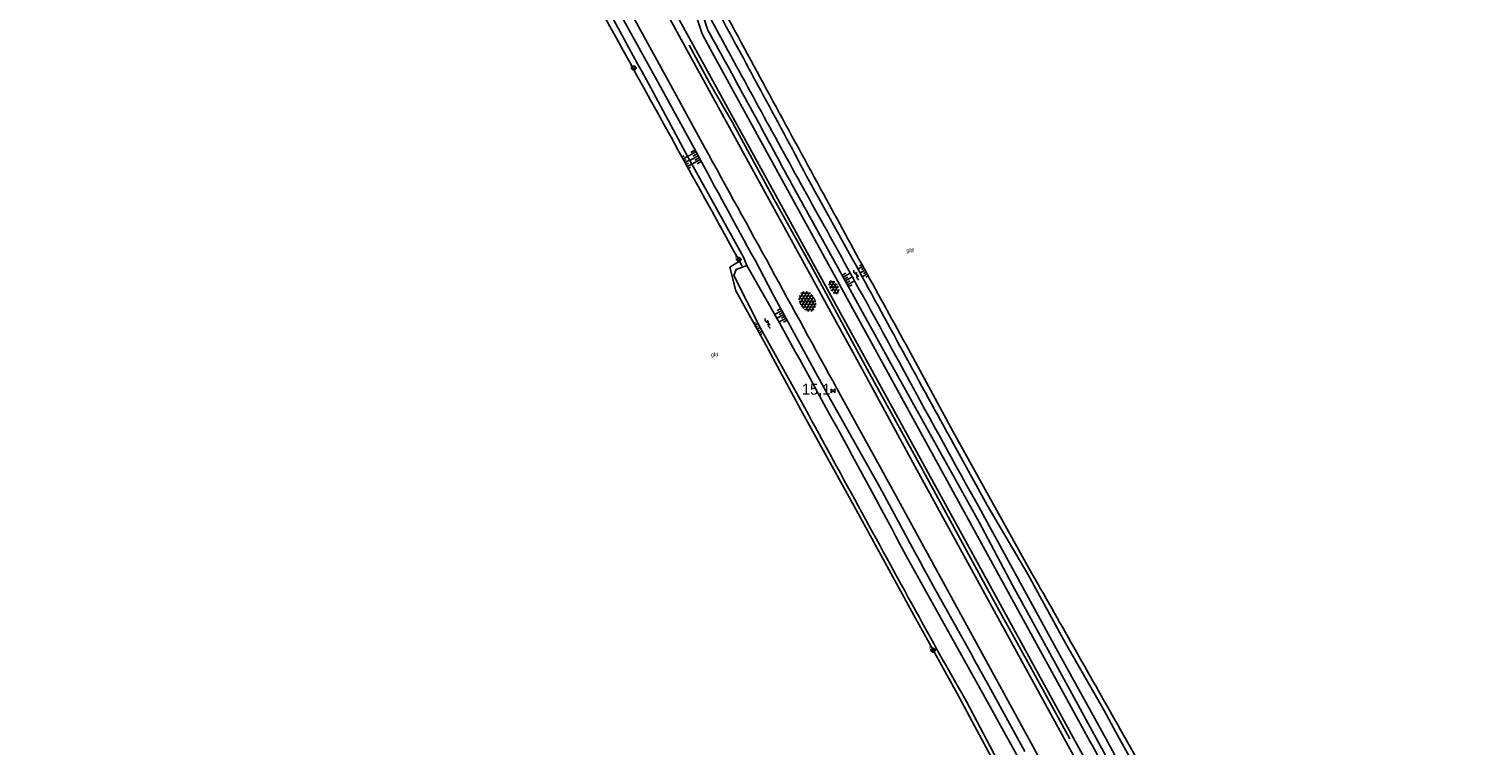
# Model space of a CAD drawing. Header units: metres. Extents: x 121538 to 126242, y 445257 to 454505.
# Tile 16 of 83: x 124443 to 124775, y 448815 to 448979. Entities that reach past the tile are written whole.
import ezdxf
from ezdxf.enums import TextEntityAlignment as Align

# ---------------------------------------------------------------- set-up
doc = ezdxf.new("R2010")
doc.units = ezdxf.units.M
for name, color, linetype in [('SYMBD01', 8, 'Continuous'), ('SYMBD04', 8, 'Continuous'), ('SYMBD05', 8, 'Continuous'), ('TEK-D05', 8, 'Continuous'), ('TER-T02', 8, 'RASTER'), ('TER-T04', 8, 'HAAG'), ('TER-T09', 8, 'Continuous'), ('TOPOT06', 8, 'WALB'), ('TOPOT22', 8, 'Continuous'), ('TOPOT30', 8, 'Continuous'), ('TOPOT50', 8, 'Continuous'), ('WAT-T00', 8, 'Continuous'), ('WEG-T01', 8, 'Continuous')]:
    doc.layers.add(name, color=color, linetype=linetype)
doc.styles.add('ISO', font='provutr.shx')
doc.styles.add('rtw_iso', font='iso-rtw.shx')
doc.linetypes.add('HAAG', pattern='A,0.25,-0.25,[151,BLOK.SHX,S=0.25,R=0,X=0,Y=0],-0.25,0.25', length=1)
doc.linetypes.add('RASTER', pattern='A,0.25,-0.25,[150,BLOK.SHX,S=0.25,R=0,X=0,Y=0],-0.25,0.25', length=1)
doc.linetypes.add('WALB', pattern='A,0.5,[155,BLOK.SHX,S=0.25,R=0,X=0,Y=0],0.5', length=1)

# ---------------------------------------------------------------- blocks, each defined once
blk = doc.blocks.new('talud')
for p, q in [((0, 0.75), (0.5, 0.75)), ((0, 0.5), (1, 0.5)), ((0, 0.25), (0.5, 0.25)), ((0, 0), (1, 0)), ((0, -0.25), (0.5, -0.25)), ((0, -0.5), (1, -0.5)), ((0, -0.75), (0.5, -0.75))]:
    blk.add_line(p, q)
blk = doc.blocks.new('asfalt-l')
for p, q in [((-0.93, 0.18), (0.7, 1.13)), ((-0.89, -0.52), (0.89, 0.52)), ((-0.89, 0.52), (0.89, -0.52)), ((-0.76, 1.01), (0.3, 1.62)), ((-0.7, 1.13), (0.93, 0.18)), ((-0.3, 1.62), (0.76, 1.01)), ((-0.93, -0.18), (0.7, -1.13)), ((-0.76, -1.01), (0.3, -1.62)), ((-0.7, -1.13), (0.93, -0.18)), ((-0.3, -1.62), (0.76, -1.01))]:
    blk.add_line(p, q)
blk = doc.blocks.new('asfalt-xl')
at = {"linetype": 'Continuous'}
for p, q in [((1.4, 1.54), (-1.75, -0.3)), ((1.4, 1.54), (-1.75, -0.3)), ((1.41, -1.53), (-1.75, 0.28)), ((1.41, -1.53), (-1.75, 0.28)), ((1.01, 2.03), (-1.74, 0.43)), ((1.01, 2.03), (-1.74, 0.43)), ((1.65, -0.94), (-1.64, 0.94)), ((1.65, -0.94), (-1.64, 0.94)), ((1.64, 0.96), (-1.63, -0.95)), ((1.64, 0.96), (-1.63, -0.95)), ((0.41, 2.41), (-1.51, 1.29)), ((0.41, 2.41), (-1.51, 1.29)), ((1.77, -0.29), (-1.4, 1.52)), ((1.77, -0.29), (-1.4, 1.52)), ((1.76, 0.3), (-1.39, -1.53)), ((1.76, 0.3), (-1.39, -1.53)), ((1.75, 0.44), (-1.02, 2.02)), ((1.75, 0.44), (-1.02, 2.02)), ((1.52, 1.29), (-0.43, 2.4)), ((1.52, 1.29), (-0.43, 2.4)), ((1.02, -2.03), (-1.74, -0.45)), ((1.02, -2.03), (-1.74, -0.45)), ((0.41, -2.41), (-1.49, -1.33)), ((0.41, -2.41), (-1.49, -1.33)), ((1.75, -0.43), (-1, -2.03)), ((1.75, -0.43), (-1, -2.03)), ((1.53, -1.28), (-0.41, -2.41)), ((1.53, -1.28), (-0.41, -2.41))]:
    blk.add_line(p, q, dxfattribs=at)
blk = doc.blocks.new('water-m')
at = {"linetype": 'Continuous'}
for centre, start, end in [((-0.01, 0.75), 129.7446, 230.2554), ((-0.32, 1.12), 309.7446, 50.2554), ((-0.32, 0.37), 309.7446, 50.2554), ((0.32, 0.01), 129.7446, 230.2554), ((0, 0.38), 309.7446, 50.2554), ((-0.01, -0.74), 129.7446, 230.2554), ((-0.32, -0.37), 309.7446, 50.2554), ((-0.32, -1.12), 309.7446, 50.2554), ((0, -0.37), 309.7446, 50.2554)]:
    blk.add_arc(centre, 0.244, start, end, dxfattribs=at)
blk = doc.blocks.new('Prov-grensst')
blk.add_line((-0.67, 0), (0.67, 0))
blk.add_circle((0, 0), 0.45)
at = {"style": 'ISO'}
blk.add_text('P', height=0.6, dxfattribs=at).set_placement((-0.61, 0.58), align=Align.MIDDLE)
blk = doc.blocks.new('kilometerpaal')
for p, q in [((-0.44, 0.44), (0.44, -0.44)), ((-0.44, -0.44), (-0.44, 0.44)), ((0.44, 0.44), (-0.44, -0.44)), ((0.44, -0.44), (0.44, 0.44))]:
    blk.add_line(p, q)
at = {"style": 'rtw_iso'}
blk.add_attdef('KILOMETERPAAL', (0.59, 0.87), '', height=2.5, dxfattribs=at)

msp = doc.modelspace()

# ---------------------------------------------------------------- linework, layer by layer
at = {"layer": 'TER-T02', "flags": 128}
msp.add_lwpolyline([(124605.04, 448925.86, -0.000831), (124555.11, 449016.59), (124551.29, 449023.1), (124544.05, 449030.35), (124534.34, 449047.86), (124531.88, 449058.52), (124524.66, 449071.96), (124518.41, 449083.14)], format="xyb", dxfattribs=at)
msp.add_lwpolyline([(124605.7, 448924.67), (124605.04, 448925.86)], dxfattribs=at)
at = {"layer": 'TER-T04', "flags": 128}
msp.add_lwpolyline([(124593.53, 448975.3), (124598.23, 448966.69), (124603.49, 448957.59), (124612.97, 448939.92), (124621.88, 448923.97), (124634.34, 448900.96), (124646.17, 448879.57), (124663.55, 448847.38), (124671.38, 448833.39), (124680.55, 448816.53)], dxfattribs=at)
at = {"layer": 'TER-T09'}
for points in [[(124670.26, 448813.63), (124662.1, 448828.65, -0.001983), (124645.13, 448859.23), (124637.13, 448874.09), (124625.17, 448895.41), (124612.62, 448918.41), (124608.6, 448926.07, -0.003165), (124595.12, 448950.83), (124586.43, 448966.76), (124569.97, 448996.53)], [(124598.59, 448984.33), (124599.09, 448984.59), (124600.39, 448985.28, 0.000889), (124623.6, 448942.4, 0.001218), (124643.69, 448905.69), (124653.89, 448886.78), (124672.01, 448854.2, -0.001432), (124692.15, 448818.6), (124698.32, 448807.68), (124706.62, 448793.06), (124714.22, 448778.94), (124720.06, 448768.42)], [(124693.02, 448805.01), (124687.1, 448815.83), (124676.02, 448836.14), (124667.46, 448851.72), (124659.83, 448866.12), (124639.68, 448902.41), (124617.08, 448943.34, 0.001701), (124597.84, 448978.74), (124596.38, 448983.16)], [(124720.7, 448648.03), (124724.86, 448649.38), (124726.63, 448651.52), (124731.4, 448661.58), (124737.65, 448672.32, 0.355607), (124737.35, 448675.34), (124726.69, 448695.23), (124718.74, 448709.54), (124705.63, 448733.47), (124698.52, 448746.6), (124690.35, 448761.81), (124680.89, 448778.89), (124672.06, 448795.25), (124666.81, 448804.74), (124663.84, 448810.11), (124654.81, 448826.88), (124648.85, 448837.65), (124644.95, 448844.81), (124630.88, 448870.43), (124619.07, 448891.8), (124611.11, 448906.67), (124604.2, 448919.07), (124602.87, 448924.45), (124605.04, 448925.86)]]:
    msp.add_lwpolyline(points, format="xyb", dxfattribs=at)
at = {"layer": 'TOPOT06', "flags": 128}
msp.add_lwpolyline([(124688.71, 448816.71), (124694.55, 448806.01), (124702.74, 448790.99), (124711.43, 448775.31), (124720.45, 448758.61), (124729.91, 448741.49), (124739.79, 448723.34), (124745.87, 448712.64), (124752.61, 448701.68), (124754.72, 448701.28), (124756.66, 448701.8), (124758.25, 448703.23), (124759.04, 448704.67), (124762.24, 448710.49), (124768.24, 448723.67), (124774.05, 448735.43), (124775.04, 448738.63), (124774.62, 448741.49), (124773.15, 448741.27), (124772.59, 448739.69), (124771.94, 448736.29), (124770.69, 448733.56), (124769.88, 448731.77), (124766.29, 448725.09), (124761.38, 448715.04), (124757.28, 448707.18, -0.493547), (124753.41, 448707.3), (124746.78, 448717.75), (124742.45, 448725.77), (124733.17, 448742.65), (124722.65, 448760.82), (124712.9, 448778.54), (124705.38, 448792.36), (124697.2, 448807.09), (124691.13, 448818.04)], format="xyb", dxfattribs=at)
at = {"layer": 'TOPOT50'}
msp.add_lwpolyline([(124518.31, 449085.97), (124520.11, 449083.36), (124527.31, 449070.32), (124533.87, 449058.01), (124536.63, 449047.09), (124546.26, 449030.14), (124552.66, 449023.94, -0.001603), (124584.76, 448965.55), (124593.29, 448949.59), (124605.93, 448926.77), (124606.74, 448924.86)], format="xyb", dxfattribs=at)
at = {"layer": 'WAT-T00'}
for points in [[(124688.71, 448816.71), (124677.45, 448837.19), (124659.29, 448870.46, -0.002173), (124640.43, 448904.8, 0.002067), (124619.01, 448943.66, -0.001317), (124598.61, 448981.05), (124598.77, 448982.52), (124599.61, 448983.04), (124599.95, 448983.26, -0.003225), (124621.06, 448944.08), (124630.99, 448926.18, 0.001133), (124653.99, 448884), (124661.72, 448870.01), (124670.95, 448854.18), (124679.63, 448838.43), (124688.4, 448822.98), (124691.13, 448818.04)], [(124720.7, 448648.03), (124724.32, 448647.83, 0.242637), (124727.93, 448650.76), (124733.02, 448661.26), (124738.49, 448671.66, 0.295943), (124738.15, 448676.99), (124727.57, 448695.79), (124719.63, 448710.14), (124707.02, 448732.98), (124699.51, 448746.83), (124690.99, 448762.24), (124681.9, 448778.98), (124672.86, 448795.7), (124667.59, 448805.16), (124664.76, 448810.25), (124656.97, 448825.06, -0.004559), (124646.1, 448844.41, -0.001002), (124619.99, 448892.25), (124609.87, 448910.48), (124603.79, 448922.54), (124604.26, 448923.91), (124606.74, 448924.86)], [(124606.74, 448924.86), (124614.17, 448911.73, -0.003502), (124643.56, 448857.72), (124660.3, 448827.61), (124671.48, 448807.29), (124677.61, 448796.17), (124685.55, 448781.47), (124693.8, 448766.42), (124703.18, 448749.23), (124712.46, 448732.05), (124723.4, 448712.33), (124731.16, 448698.29), (124739.25, 448683.5), (124743.46, 448674.66), (124743.02, 448672.78), (124739.19, 448666.19), (124734.99, 448659.11), (124730.33, 448650.13), (124726.64, 448642.08), (124723.19, 448635.43), (124721.99, 448635.87), (124719.98, 448647.46)]]:
    msp.add_lwpolyline(points, format="xyb", dxfattribs=at)
at = {"layer": 'WEG-T01'}
for points in [[(124751.38, 448684.73), (124741.03, 448703.67), (124732.96, 448718.48), (124722.45, 448737.74), (124712.92, 448755.11), (124703.77, 448771.88), (124695.59, 448786.87), (124687.45, 448801.65), (124681.4, 448812.72), (124645.13, 448878.93), (124633.54, 448900.27), (124534.02, 449081.82), (124525.92, 449096.77), (124516.8, 449113.22), (124492.4, 449157.71), (124473.69, 449191.98, 0.001783), (124458.63, 449219.86, -0.002615), (124444, 449246.55), (124442.61, 449249.09)], [(124443.77, 449249.84), (124444.12, 449249.92), (124446.35, 449246.03), (124469.1, 449204.42), (124494.7, 449157.45), (124539.13, 449076.41), (124563.4, 449032.01), (124587.16, 448988.72), (124612.08, 448943.26), (124635.33, 448900.91), (124658.49, 448858.63), (124683.1, 448813.65), (124683.4, 448813.1), (124707.05, 448769.92), (124730.83, 448726.22, 0.006646), (124745.9, 448699.12)], [(124446.74, 449226.05), (124452.42, 449215.89), (124467.52, 449188.54), (124494.32, 449139.49, -0.000479), (124545.35, 449046.35), (124555.37, 449028.12), (124563.74, 449012.77), (124572.1, 448997.58), (124588.38, 448967.85), (124597.08, 448951.9, -0.000813), (124627.3, 448896.7), (124639.09, 448875.23), (124672.18, 448814.66), (124675.13, 448809.29), (124681.21, 448798.27), (124689.38, 448783.4), (124697.44, 448768.62), (124706.83, 448751.52), (124716.17, 448734.45), (124727.16, 448714.22), (124734.87, 448700.26), (124743.22, 448684.97), (124743.05, 448684.86)], [(124594.1, 448985.62), (124594.35, 448984.38), (124596.55, 448977.89), (124598.33, 448974.44), (124614.74, 448944.56), (124637.75, 448902.6), (124661.23, 448859.72), (124685.15, 448816.01), (124685.67, 448815.06), (124709.52, 448771.5), (124721.4, 448749.8), (124733.41, 448727.66, 0.024257), (124748.34, 448702.65, 0.023032), (124758.64, 448687.87, 0.078976), (124759.67, 448686.44)]]:
    msp.add_lwpolyline(points, format="xyb", dxfattribs=at)

# ---------------------------------------------------------------- block references
at = {"layer": 'SYMBD01'}
for name, p, rotation in [('asfalt-xl', (124620.6, 448916.61), 208.8384199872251), ('asfalt-l', (124626.65, 448919.87), 29.53070985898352)]:
    msp.add_blockref(name, p, dxfattribs=dict(at, rotation=rotation))
at = {"layer": 'SYMBD04', "yscale": 2}
for p, xscale, zscale, rotation in [((124592.63, 448948.39), 1.160765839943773, 1.160765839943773, 28.99082150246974), ((124595.59, 448949.96), 2.198991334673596, 2.198991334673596, 208.9908215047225)]:
    msp.add_blockref('talud', p, dxfattribs=dict(at, xscale=xscale, zscale=zscale, rotation=rotation))
at = {"layer": 'SYMBD04', "linetype": 'Continuous', "yscale": 2}
for p, xscale, zscale, rotation in [((124629.24, 448921.32), 1.868003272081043, 1.868003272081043, 28.90951986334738), ((124633.75, 448923.79), 1.293741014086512, 1.293741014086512, 208.6862449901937), ((124609.08, 448910.31), 0.7774268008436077, 0.7774268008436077, 29.12787983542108), ((124615.21, 448913.67), 1.856734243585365, 1.856734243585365, 208.6211053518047)]:
    msp.add_blockref('talud', p, dxfattribs=dict(at, xscale=xscale, zscale=zscale, rotation=rotation))
at = {"layer": 'SYMBD05', "linetype": 'Continuous'}
for p, rotation in [((124631.79, 448922.7), 28.53235608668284), ((124611.54, 448911.64), 28.39616966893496)]:
    msp.add_blockref('water-m', p, dxfattribs=dict(at, rotation=rotation))
at = {"layer": 'TOPOT22'}
for p in [(124580.89, 448970.04), (124604.89, 448926.23), (124649.3, 448836.8)]:
    msp.add_blockref('Prov-grensst', p, dxfattribs=at)
at = {"layer": 'TOPOT30'}
ref = msp.add_blockref('kilometerpaal', (124626.42, 448896.15), dxfattribs=at)
ref.add_attrib('KILOMETERPAAL', '15,1', (124619.33, 448895.29), dxfattribs={"height": 2.5, "style": 'rtw_iso'})

# ---------------------------------------------------------------- texts
at = {"layer": 'TEK-D05', "style": 'ISO'}
for p in [(124643.22, 448927.87), (124598.56, 448904.04)]:
    msp.add_text('gld', height=0.9, dxfattribs=at).set_placement(p)

doc.saveas('drawing.dxf')
